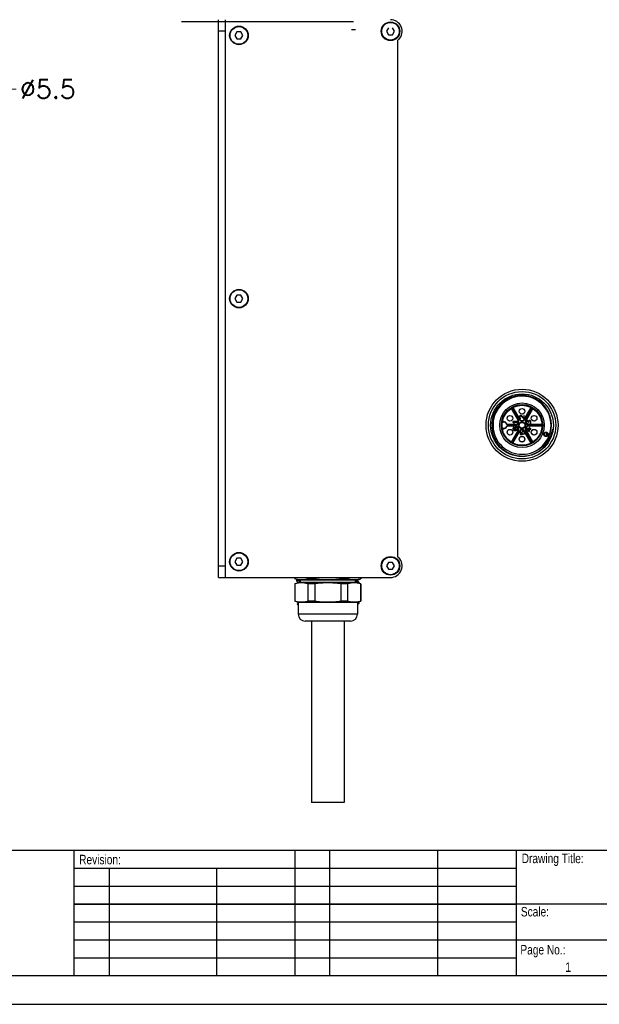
# Model space of a CAD drawing. Header units: millimetres. Extents: x -6552 to -4132, y 482 to 1483.
# Tile 19 of 80: x -6065 to -5815, y 482 to 905. Entities that reach past the tile are written whole.
import ezdxf

# ---------------------------------------------------------------- set-up
doc = ezdxf.new("R2010")
doc.units = ezdxf.units.MM
doc.header["$LTSCALE"] = 16.335
doc.header["$PDMODE"] = 3
doc.header["$PDSIZE"] = 0.3125
doc.layers.get('0').update_dxf_attribs({"linetype": 'CONTINUOUS'})
doc.layers.get('Defpoints').update_dxf_attribs({"linetype": 'CONTINUOUS'})
for name, color, linetype in [('02___PRT_ALL_AXES', 7, 'CONTINUOUS'), ('1', 7, 'CONTINUOUS'), ('AXES', 7, 'CONTINUOUS'), ('图框', 7, 'CONTINUOUS')]:
    doc.layers.add(name, color=color, linetype=linetype)
doc.styles.add('MtXpl_Century_Gothic', font='GOTHIC.TTF')
doc.styles.add('simplex', font='simplex.shx')
doc.dimstyles.new('YanXiu', dxfattribs={"dimtxt": 2.5, "dimasz": 2.2, "dimexe": 0.66, "dimexo": 0.66, "dimgap": 0.66, "dimtad": 0, "dimtoh": 1, "dimdec": 1, "dimdsep": 46, "dimtxsty": 'simplex', "dimcen": 0, "dimclrd": 4, "dimclre": 4, "dimclrt": 42, "dimazin": 2, "dimtfac": 1, "dimtdec": 1, "dimtofl": 0, "dimtmove": 0, "dimatfit": 3, "dimfxl": 1, "dimlwd": 5, "dimlwe": 5, "dimarcsym": 0})

# ---------------------------------------------------------------- blocks, each defined once
blk = doc.blocks.new('*D18')
at = {"color": 4, "lineweight": 5, "transparency": 16777216}
for p, q in [((-6072.55, 875.55), (-6077.51, 879.6)), ((-6066.15, 875.55), (-6072.55, 875.55))]:
    blk.add_line(p, q, dxfattribs=at)
at = {"color": 4, "transparency": 16777216}
blk.add_solid([(-6076.83, 880.43), (-6078.18, 878.78), (-6082.46, 883.66)], dxfattribs=at)
at = {"layer": 'Defpoints', "color": 0, "transparency": 16777216}
for p in [(-6086.72, 887.14), (-6082.46, 883.66)]:
    blk.add_point(p, dxfattribs=at)
at = {"color": 42, "transparency": 16777216, "insert": (-6052.55, 875.55), "char_height": 8, "attachment_point": 5, "style": 'simplex'}
blk.add_mtext('∅5.5', dxfattribs=at)
blk = doc.blocks.new('AAXXX')
at = {"layer": '1'}
for p, q in [((-2222.681, 298.221), (-2142.534, 298.221)), ((-2180.646, 298.221), (-2180.646, 293.66)), ((-2172.633, 298.221), (-2172.633, 293.66)), ((-2171.366, 293.66), (-2171.366, 298.221)), ((-2167.468, 298.221), (-2167.468, 293.66)), ((-2164.619, 298.221), (-2164.619, 293.66)), ((-2180.646, 297.57), (-2164.619, 297.57)), ((-2179.367, 297.57), (-2179.367, 293.66)), ((-2175.481, 297.57), (-2175.481, 293.66)), ((-2180.646, 296.918), (-2164.619, 296.918)), ((-2142.534, 296.266), (-2180.646, 296.266)), ((-2180.646, 296.266), (-2164.619, 296.266)), ((-2180.646, 295.615), (-2164.619, 295.615)), ((-2180.646, 294.963), (-2148.062, 294.963)), ((-2180.646, 294.311), (-2164.619, 294.311)), ((-2142.534, 293.66), (-2222.681, 293.66)), ((-2223.646, 292.634), (-2141.569, 292.634))]:
    blk.add_line(p, q, dxfattribs=at)
at = {"layer": '图框', "style": 'MtXpl_Century_Gothic', "width": 0.8}
for s, height, p in [('Revision:', 0.3436, (-2180.453, 297.704)), ('Drawing Title:', 0.34361, (-2164.42, 297.746)), ('Scale:', 0.3436, (-2164.45, 295.816)), ('Page No.:', 0.3436, (-2164.467, 294.439)), ('1', 0.344, (-2162.837, 293.809))]:
    blk.add_text(s, height=height, dxfattribs=at).set_placement(p)

msp = doc.modelspace()

# ---------------------------------------------------------------- linework, layer by layer
at = {"color": 7, "linetype": 'Continuous'}
for p, q in [((-5920.98, 904.51), (-5994.98, 904.51)), ((-5979.05, 665.4), (-5979.05, 905.4)), ((-5976.05, 665.4), (-5976.05, 905.4)), ((-5976.05, 900.4), (-5979.05, 900.4)), ((-5971.15, 900.13), (-5972.01, 898.63)), ((-5972.01, 898.63), (-5971.15, 897.13)), ((-5969.41, 900.13), (-5971.15, 900.13)), ((-5968.55, 898.63), (-5969.41, 900.13)), ((-5969.41, 897.13), (-5968.55, 898.63)), ((-5920.12, 901.01), (-5921.85, 901.01)), ((-5905.91, 901.9), (-5906.78, 900.4)), ((-5906.78, 900.4), (-5905.91, 898.9)), ((-5905.91, 898.9), (-5904.18, 898.9)), ((-5903.31, 900.4), (-5904.18, 901.9)), ((-5904.18, 898.9), (-5903.31, 900.4)), ((-5971.15, 897.13), (-5969.41, 897.13)), ((-5902.05, 896.42), (-5902.05, 674.38)), ((-5901.51, 896.86), (-5901.83, 896.55)), ((-5971.15, 786.9), (-5972.01, 785.4)), ((-5972.01, 785.4), (-5971.15, 783.9)), ((-5969.41, 786.9), (-5971.15, 786.9)), ((-5971.15, 783.9), (-5969.41, 783.9)), ((-5968.55, 785.4), (-5969.41, 786.9)), ((-5969.41, 783.9), (-5968.55, 785.4)), ((-5853.12, 738.11), (-5850.16, 732.98)), ((-5852.95, 738.21), (-5849.99, 733.08)), ((-5849.55, 733.33), (-5852.52, 738.46)), ((-5852.34, 738.56), (-5849.38, 733.43)), ((-5847.49, 733.43), (-5844.53, 738.56)), ((-5844.35, 738.46), (-5847.32, 733.33)), ((-5846.89, 733.08), (-5843.92, 738.21)), ((-5843.75, 738.11), (-5846.71, 732.98)), ((-5849.99, 733.08), (-5850.16, 732.98)), ((-5849.38, 733.43), (-5849.55, 733.33)), ((-5849.47, 734.77), (-5849.51, 734.52)), ((-5849.51, 734.52), (-5849.51, 734.35)), ((-5849.51, 734.35), (-5849.47, 734.06)), ((-5849.38, 734.93), (-5849.47, 734.77)), ((-5849.47, 734.06), (-5849.38, 733.89)), ((-5849.21, 735.1), (-5849.38, 734.93)), ((-5849.38, 733.89), (-5849.21, 733.72)), ((-5849.3, 734.47), (-5849.25, 734.68)), ((-5849.3, 734.31), (-5849.3, 734.47)), ((-5849.25, 734.1), (-5849.3, 734.31)), ((-5849.25, 734.68), (-5849.17, 734.81)), ((-5849.17, 733.97), (-5849.25, 734.1)), ((-5849.04, 735.14), (-5849.21, 735.1)), ((-5849.21, 733.72), (-5849.04, 733.68)), ((-5849.17, 734.81), (-5849.04, 734.89)), ((-5849.04, 733.89), (-5849.17, 733.97)), ((-5848.96, 735.14), (-5849.04, 735.14)), ((-5849.04, 734.89), (-5848.96, 734.89)), ((-5849.04, 733.68), (-5849.04, 733.89)), ((-5848.79, 735.1), (-5848.96, 735.14)), ((-5848.96, 734.89), (-5848.79, 734.81)), ((-5848.8, 732.78), (-5848.75, 732.97)), ((-5848.66, 735.02), (-5848.79, 735.1)), ((-5848.79, 734.81), (-5847.72, 733.64)), ((-5847.72, 733.97), (-5848.66, 735.02)), ((-5848.08, 732.78), (-5848.12, 732.97)), ((-5847.72, 735.14), (-5847.72, 733.97)), ((-5847.51, 735.14), (-5847.72, 735.14)), ((-5847.72, 733.64), (-5847.51, 733.64)), ((-5847.51, 733.64), (-5847.51, 735.14)), ((-5847.32, 733.33), (-5847.49, 733.43)), ((-5846.71, 732.98), (-5846.89, 733.08)), ((-5845.22, 732.95), (-5845.39, 732.9)), ((-5845.05, 732.95), (-5845.22, 732.95)), ((-5844.92, 732.9), (-5845.05, 732.95)), ((-5856.33, 732.24), (-5856.31, 732.44)), ((-5856.31, 729.35), (-5856.33, 729.55)), ((-5855.06, 731.61), (-5855.24, 731.52)), ((-5855.24, 730.27), (-5855.06, 730.17)), ((-5854.62, 731.14), (-5854.62, 731.34)), ((-5854.62, 731.34), (-5851.11, 731.34)), ((-5854.62, 731.14), (-5851.11, 731.14)), ((-5854.62, 730.44), (-5854.62, 730.64)), ((-5851.11, 730.64), (-5854.62, 730.64)), ((-5851.11, 730.44), (-5854.62, 730.44)), ((-5850.16, 728.81), (-5853.12, 723.68)), ((-5849.99, 728.71), (-5852.95, 723.57)), ((-5852.35, 732.45), (-5852.35, 732.2)), ((-5850.35, 732.45), (-5852.35, 732.45)), ((-5852.35, 732.2), (-5852.05, 731.95)), ((-5852.31, 729.69), (-5852.35, 729.48)), ((-5852.35, 729.48), (-5852.35, 729.32)), ((-5852.35, 729.32), (-5852.31, 729.11)), ((-5852.18, 729.9), (-5852.31, 729.69)), ((-5852.31, 729.11), (-5852.18, 728.9)), ((-5852.01, 730.02), (-5852.18, 729.9)), ((-5852.18, 728.9), (-5852.01, 728.77)), ((-5852.14, 729.52), (-5852.09, 729.65)), ((-5852.14, 729.27), (-5852.14, 729.52)), ((-5852.09, 729.15), (-5852.14, 729.27)), ((-5852.09, 729.65), (-5852.01, 729.77)), ((-5852.01, 729.02), (-5852.09, 729.15)), ((-5852.05, 731.95), (-5851.71, 731.95)), ((-5851.71, 731.95), (-5852.01, 732.2)), ((-5852.01, 732.2), (-5850.35, 732.2)), ((-5851.88, 730.07), (-5852.01, 730.02)), ((-5852.01, 729.77), (-5851.88, 729.86)), ((-5851.88, 728.94), (-5852.01, 729.02)), ((-5852.01, 728.77), (-5851.79, 728.69)), ((-5851.88, 729.86), (-5851.88, 730.07)), ((-5851.75, 728.9), (-5851.88, 728.94)), ((-5851.5, 728.86), (-5851.75, 728.9)), ((-5851.58, 729.73), (-5851.62, 729.52)), ((-5851.62, 729.52), (-5851.62, 729.32)), ((-5851.62, 729.32), (-5851.58, 729.11)), ((-5851.45, 729.94), (-5851.58, 729.73)), ((-5851.58, 729.11), (-5851.41, 728.86)), ((-5851.41, 728.86), (-5851.5, 728.86)), ((-5851.33, 730.07), (-5851.45, 729.94)), ((-5851.41, 729.57), (-5851.37, 729.69)), ((-5851.41, 729.57), (-5851.41, 729.27)), ((-5851.37, 729.15), (-5851.41, 729.27)), ((-5851.37, 729.69), (-5851.28, 729.82)), ((-5851.28, 729.02), (-5851.37, 729.15)), ((-5851.11, 730.15), (-5851.33, 730.07)), ((-5851.28, 729.82), (-5851.2, 729.9)), ((-5851.2, 728.94), (-5851.28, 729.02)), ((-5851.2, 729.9), (-5851.07, 729.94)), ((-5851.07, 728.9), (-5851.2, 728.94)), ((-5851.11, 731.34), (-5851.11, 731.14)), ((-5851.11, 730.64), (-5851.11, 730.44)), ((-5850.9, 730.15), (-5851.11, 730.15)), ((-5850.94, 729.94), (-5851.07, 729.94)), ((-5851.07, 728.9), (-5850.94, 728.9)), ((-5850.94, 729.94), (-5850.82, 729.9)), ((-5850.82, 728.94), (-5850.94, 728.9)), ((-5850.69, 730.07), (-5850.9, 730.15)), ((-5850.9, 728.69), (-5850.69, 728.77)), ((-5850.82, 729.9), (-5850.69, 729.82)), ((-5850.69, 729.02), (-5850.82, 728.94)), ((-5850.52, 729.94), (-5850.69, 730.07)), ((-5850.69, 729.82), (-5850.6, 729.69)), ((-5850.6, 729.15), (-5850.69, 729.02)), ((-5850.69, 728.77), (-5850.52, 728.9)), ((-5850.6, 729.69), (-5850.56, 729.57)), ((-5850.56, 729.27), (-5850.6, 729.15)), ((-5850.56, 729.27), (-5850.56, 729.57)), ((-5850.39, 729.73), (-5850.52, 729.94)), ((-5850.52, 728.9), (-5850.39, 729.11)), ((-5850.25, 731.52), (-5850.4, 731.66)), ((-5850.4, 730.13), (-5850.25, 730.26)), ((-5850.35, 729.52), (-5850.39, 729.73)), ((-5850.39, 729.11), (-5850.35, 729.32)), ((-5850.35, 732.2), (-5850.35, 732.45)), ((-5850.35, 729.32), (-5850.35, 729.52)), ((-5850.16, 728.81), (-5849.99, 728.71)), ((-5849.89, 732.15), (-5850.08, 732.21)), ((-5850.08, 729.58), (-5849.89, 729.64)), ((-5848.8, 729.01), (-5848.75, 728.81)), ((-5848.08, 729.01), (-5848.12, 728.81)), ((-5846.98, 732.15), (-5846.79, 732.21)), ((-5846.98, 729.64), (-5846.79, 729.58)), ((-5846.89, 728.71), (-5846.71, 728.81)), ((-5843.92, 723.57), (-5846.89, 728.71)), ((-5846.71, 728.81), (-5843.75, 723.68)), ((-5846.62, 731.52), (-5846.47, 731.66)), ((-5846.62, 730.26), (-5846.47, 730.13)), ((-5846.54, 732.53), (-5846.58, 732.24)), ((-5846.58, 732.24), (-5846.58, 732.15)), ((-5846.58, 732.15), (-5846.54, 731.86)), ((-5845.43, 729.48), (-5846.58, 729.48)), ((-5846.58, 729.48), (-5846.58, 729.23)), ((-5846.58, 729.23), (-5845.43, 728.23)), ((-5846.45, 732.7), (-5846.54, 732.53)), ((-5846.54, 731.86), (-5846.45, 731.7)), ((-5846.28, 732.86), (-5846.45, 732.7)), ((-5846.45, 731.7), (-5846.28, 731.53)), ((-5846.37, 732.28), (-5846.32, 732.49)), ((-5846.37, 732.11), (-5846.37, 732.28)), ((-5846.32, 731.9), (-5846.37, 732.11)), ((-5846.32, 732.49), (-5846.24, 732.61)), ((-5846.24, 731.78), (-5846.32, 731.9)), ((-5846.11, 732.9), (-5846.28, 732.86)), ((-5846.28, 731.53), (-5846.11, 731.49)), ((-5846.24, 732.61), (-5846.11, 732.7)), ((-5846.11, 731.7), (-5846.24, 731.78)), ((-5845.43, 729.23), (-5846.24, 729.23)), ((-5845.43, 728.52), (-5846.24, 729.23)), ((-5846.03, 732.9), (-5846.11, 732.9)), ((-5846.11, 732.7), (-5846.03, 732.7)), ((-5846.11, 731.49), (-5846.11, 731.7)), ((-5845.86, 732.86), (-5846.03, 732.9)), ((-5846.03, 732.7), (-5845.86, 732.61)), ((-5845.73, 732.78), (-5845.86, 732.86)), ((-5845.86, 732.61), (-5845.77, 732.53)), ((-5845.77, 732.53), (-5845.69, 732.28)), ((-5845.77, 731.34), (-5839.85, 731.34)), ((-5845.77, 731.14), (-5845.77, 731.34)), ((-5845.77, 731.14), (-5839.84, 731.14)), ((-5839.84, 730.64), (-5845.77, 730.64)), ((-5845.77, 730.44), (-5845.77, 730.64)), ((-5839.85, 730.44), (-5845.77, 730.44)), ((-5845.6, 732.61), (-5845.73, 732.78)), ((-5845.69, 732.28), (-5845.69, 732.11)), ((-5845.69, 732.11), (-5845.51, 732.11)), ((-5845.51, 732.82), (-5845.6, 732.61)), ((-5845.39, 732.9), (-5845.51, 732.82)), ((-5845.51, 732.28), (-5845.47, 732.53)), ((-5845.51, 732.11), (-5845.51, 732.28)), ((-5845.47, 732.53), (-5845.39, 732.65)), ((-5845.17, 729.9), (-5845.43, 729.9)), ((-5845.43, 729.9), (-5845.43, 729.48)), ((-5845.43, 728.52), (-5845.43, 729.23)), ((-5845.39, 732.65), (-5845.22, 732.74)), ((-5845.22, 732.74), (-5845.05, 732.74)), ((-5845.17, 729.48), (-5845.17, 729.9)), ((-5844.58, 729.48), (-5845.17, 729.48)), ((-5845.17, 729.23), (-5844.58, 729.23)), ((-5845.17, 728.23), (-5845.17, 729.23)), ((-5845.05, 732.74), (-5844.96, 732.7)), ((-5844.96, 731.7), (-5845.05, 731.65)), ((-5845.05, 731.65), (-5845.05, 731.45)), ((-5845.05, 731.45), (-5844.92, 731.49)), ((-5844.96, 732.7), (-5844.88, 732.61)), ((-5844.88, 731.78), (-5844.96, 731.7)), ((-5844.79, 732.82), (-5844.92, 732.9)), ((-5844.92, 731.49), (-5844.79, 731.57)), ((-5844.88, 732.61), (-5844.83, 732.53)), ((-5844.83, 731.86), (-5844.88, 731.78)), ((-5844.83, 732.53), (-5844.79, 732.32)), ((-5844.79, 732.07), (-5844.83, 731.86)), ((-5844.71, 732.7), (-5844.79, 732.82)), ((-5844.79, 732.32), (-5844.79, 732.07)), ((-5844.79, 731.57), (-5844.71, 731.7)), ((-5844.62, 732.53), (-5844.71, 732.7)), ((-5844.71, 731.7), (-5844.62, 731.86)), ((-5844.58, 732.36), (-5844.62, 732.53)), ((-5844.62, 731.86), (-5844.58, 732.03)), ((-5844.58, 732.03), (-5844.58, 732.36)), ((-5844.58, 729.23), (-5844.58, 729.48)), ((-5852.52, 723.32), (-5849.55, 728.46)), ((-5852.34, 723.23), (-5849.38, 728.36)), ((-5851.79, 728.69), (-5851.5, 728.65)), ((-5851.5, 728.65), (-5851.2, 728.65)), ((-5851.2, 728.65), (-5850.9, 728.69)), ((-5849.55, 728.46), (-5849.38, 728.36)), ((-5849.1, 728.31), (-5849.31, 728.31)), ((-5849.31, 728.31), (-5849.31, 726.9)), ((-5849.31, 726.9), (-5848.22, 726.9)), ((-5849.1, 727.11), (-5849.1, 728.31)), ((-5848.43, 727.11), (-5849.1, 727.11)), ((-5848.55, 727.98), (-5848.6, 727.77)), ((-5848.6, 727.77), (-5848.6, 727.52)), ((-5848.6, 727.52), (-5848.55, 727.32)), ((-5848.43, 728.18), (-5848.55, 727.98)), ((-5848.55, 727.32), (-5848.43, 727.11)), ((-5848.26, 728.31), (-5848.43, 728.18)), ((-5848.39, 727.77), (-5848.34, 727.93)), ((-5848.39, 727.52), (-5848.39, 727.77)), ((-5848.34, 727.36), (-5848.39, 727.52)), ((-5848.34, 727.93), (-5848.26, 728.06)), ((-5848.22, 727.19), (-5848.34, 727.36)), ((-5848.05, 728.39), (-5848.26, 728.31)), ((-5848.26, 728.06), (-5848.13, 728.14)), ((-5848.22, 726.9), (-5848.22, 727.19)), ((-5848.13, 728.14), (-5848.01, 728.18)), ((-5847.88, 728.39), (-5848.05, 728.39)), ((-5848.01, 728.18), (-5847.92, 728.18)), ((-5847.92, 728.18), (-5847.8, 728.14)), ((-5847.67, 728.31), (-5847.88, 728.39)), ((-5847.67, 727.23), (-5847.84, 727.15)), ((-5847.84, 727.15), (-5847.84, 726.9)), ((-5847.84, 726.9), (-5847.67, 726.99)), ((-5847.8, 728.14), (-5847.67, 728.06)), ((-5847.5, 728.18), (-5847.67, 728.31)), ((-5847.67, 728.06), (-5847.58, 727.93)), ((-5847.58, 727.36), (-5847.67, 727.23)), ((-5847.67, 726.99), (-5847.5, 727.11)), ((-5847.58, 727.93), (-5847.54, 727.77)), ((-5847.54, 727.52), (-5847.58, 727.36)), ((-5847.54, 727.77), (-5847.54, 727.52)), ((-5847.37, 727.98), (-5847.5, 728.18)), ((-5847.5, 727.11), (-5847.37, 727.32)), ((-5847.49, 728.36), (-5847.32, 728.46)), ((-5844.53, 723.23), (-5847.49, 728.36)), ((-5847.33, 727.77), (-5847.37, 727.98)), ((-5847.37, 727.32), (-5847.33, 727.52)), ((-5847.33, 727.52), (-5847.33, 727.77)), ((-5847.32, 728.46), (-5844.35, 723.32)), ((-5845.43, 728.23), (-5845.17, 728.23)), ((-5971.15, 673.67), (-5972.01, 672.17)), ((-5969.41, 673.67), (-5971.15, 673.67)), ((-5968.55, 672.17), (-5969.41, 673.67)), ((-5901.83, 674.25), (-5901.51, 673.93)), ((-5979.05, 670.4), (-5976.05, 670.4)), ((-5972.01, 672.17), (-5971.15, 670.67)), ((-5971.15, 670.67), (-5969.41, 670.67)), ((-5969.41, 670.67), (-5968.55, 672.17)), ((-5905.91, 671.9), (-5906.78, 670.4)), ((-5906.78, 670.4), (-5905.91, 668.9)), ((-5904.18, 671.9), (-5905.91, 671.9)), ((-5903.31, 670.4), (-5904.18, 671.9)), ((-5904.18, 668.9), (-5903.31, 670.4)), ((-5979.05, 665.4), (-5905.05, 665.4)), ((-5946.3, 665.4), (-5946.3, 664.75)), ((-5946.2, 665.4), (-5946.2, 664.75)), ((-5940.59, 665.4), (-5940.59, 664.75)), ((-5937.66, 665.4), (-5937.66, 664.75)), ((-5926.44, 665.4), (-5926.44, 664.75)), ((-5923.51, 665.4), (-5923.51, 664.75)), ((-5917.9, 665.4), (-5917.9, 664.75)), ((-5917.8, 665.4), (-5917.8, 664.75)), ((-5905.91, 668.9), (-5904.18, 668.9)), ((-5946.2, 664.75), (-5946.3, 664.75)), ((-5944.82, 664.2), (-5946.3, 664.75)), ((-5946.3, 662.65), (-5944.82, 663.2)), ((-5946.2, 662.65), (-5946.3, 662.65)), ((-5946.3, 662.65), (-5946.3, 655.15)), ((-5946.2, 662.65), (-5946.2, 655.15)), ((-5945.45, 664.19), (-5945.45, 664.01)), ((-5945.45, 664.19), (-5945.44, 664.19)), ((-5945.45, 664.01), (-5945.44, 664.01)), ((-5945.25, 664.36), (-5945.44, 664.19)), ((-5945.44, 664.01), (-5944.74, 663.39)), ((-5944.74, 663.3), (-5944.89, 663.17)), ((-5919.27, 664.2), (-5944.82, 664.2)), ((-5919.27, 663.2), (-5944.82, 663.2)), ((-5944.75, 663.4), (-5944.75, 663.3)), ((-5943.9, 664.2), (-5943.9, 663.2)), ((-5937.66, 664.75), (-5940.59, 664.75)), ((-5937.66, 662.65), (-5940.59, 662.65)), ((-5940.59, 662.65), (-5940.59, 655.15)), ((-5937.66, 662.65), (-5937.66, 655.15)), ((-5923.51, 664.75), (-5926.44, 664.75)), ((-5923.51, 662.65), (-5926.44, 662.65)), ((-5926.44, 662.65), (-5926.44, 655.15)), ((-5923.51, 662.65), (-5923.51, 655.15)), ((-5920.2, 664.2), (-5920.2, 663.2)), ((-5919.35, 664.14), (-5919.29, 664.2)), ((-5919.35, 664.15), (-5919.35, 664.05)), ((-5918.65, 663.44), (-5919.34, 664.04)), ((-5919.27, 664.2), (-5917.8, 664.75)), ((-5917.8, 662.65), (-5919.27, 663.2)), ((-5918.88, 663.05), (-5918.65, 663.26)), ((-5918.65, 663.44), (-5918.65, 663.44)), ((-5918.65, 663.44), (-5918.65, 663.26)), ((-5918.65, 663.26), (-5918.65, 663.26)), ((-5917.8, 664.75), (-5917.9, 664.75)), ((-5917.8, 662.65), (-5917.9, 662.65)), ((-5917.9, 662.65), (-5917.9, 655.15)), ((-5917.8, 662.65), (-5917.8, 655.15)), ((-5946.2, 655.15), (-5946.3, 655.15)), ((-5944.82, 654.6), (-5946.3, 655.15)), ((-5944.8, 654.26), (-5945.23, 653.88)), ((-5944.8, 653.45), (-5945.23, 653.88)), ((-5945.23, 653.88), (-5945.23, 653.88)), ((-5945.09, 654.7), (-5944.8, 654.44)), ((-5945.03, 653.9), (-5944.8, 654.11)), ((-5919.27, 654.6), (-5944.82, 654.6)), ((-5937.66, 655.15), (-5940.59, 655.15)), ((-5923.51, 655.15), (-5926.44, 655.15)), ((-5919.3, 653.69), (-5918.65, 654.26)), ((-5919.27, 653.48), (-5919.3, 653.51)), ((-5919.3, 653.45), (-5919.27, 653.48)), ((-5919.27, 654.6), (-5917.8, 655.15)), ((-5919.27, 653.48), (-5919.27, 653.48)), ((-5918.65, 654.44), (-5918.96, 654.71)), ((-5918.65, 654.44), (-5918.65, 654.44)), ((-5918.65, 654.44), (-5918.65, 654.26)), ((-5918.65, 654.26), (-5918.65, 654.26)), ((-5917.8, 655.15), (-5917.9, 655.15)), ((-5919.3, 649.6), (-5944.8, 649.6)), ((-5922.3, 646.6), (-5941.8, 646.6))]:
    msp.add_line(p, q, dxfattribs=at)
for centre, radius in [((-5970.28, 898.63), 4), ((-5905.05, 900.4), 4), ((-5970.28, 785.4), 4), ((-5848.44, 730.89), 15.5), ((-5848.44, 730.89), 14.5), ((-5848.44, 730.89), 13.5), ((-5848.44, 730.89), 9.6), ((-5848.44, 730.89), 8.9), ((-5848.44, 730.89), 8.6), ((-5848.44, 736.89), 1.22), ((-5848.44, 736.89), 1.2), ((-5853.63, 733.89), 1.22), ((-5853.63, 733.89), 1.2), ((-5843.24, 733.89), 1.22), ((-5843.24, 733.89), 1.2), ((-5853.63, 727.89), 1.22), ((-5853.63, 727.89), 1.2), ((-5848.44, 730.89), 1.45), ((-5848.44, 730.89), 1.25), ((-5843.24, 727.89), 1.22), ((-5843.24, 727.89), 1.2), ((-5848.44, 724.89), 1.22), ((-5848.44, 724.89), 1.2), ((-5838.14, 726.99), 1), ((-5838.14, 726.99), 0.8), ((-5970.28, 672.17), 4), ((-5905.05, 670.4), 4)]:
    msp.add_circle(centre, radius, dxfattribs=at)
for centre, radius, start, end in [((-5905.05, 900.4), 5, 315, 90), ((-5902.18, 896.9), 0.5, 285.788, 315), ((-5848.44, 730.89), 12.5, 315.2543, 309.6217), ((-5850.98, 732.5), 0.95, 341.91, 30), ((-5850.98, 732.5), 1.15, 341.91, 30), ((-5848.56, 733.9), 1.15, 210, 258.09), ((-5848.56, 733.9), 0.95, 210, 258.09), ((-5848.44, 734.48), 1.54, 258.09, 281.91), ((-5848.31, 733.9), 0.95, 281.91, 330), ((-5848.31, 733.9), 1.15, 281.91, 330), ((-5845.89, 732.5), 1.15, 150, 198.09), ((-5845.89, 732.5), 0.95, 150, 198.09), ((-5856.27, 732.94), 0.7, 211.5089, 265.4666), ((-5856.27, 728.85), 0.7, 94.5334, 148.4911), ((-5856.27, 732.94), 0.5, 189.3558, 265.4679), ((-5856.27, 728.85), 0.5, 94.5334, 170.6442), ((-5856.44, 730.89), 1.35, 27.6077, 85.4666), ((-5856.44, 730.89), 1.35, 274.5334, 332.3923), ((-5856.44, 730.89), 1.55, 27.6077, 85.4662), ((-5856.44, 730.89), 1.55, 274.5334, 332.3923), ((-5854.62, 731.84), 0.7, 207.6077, 270), ((-5854.62, 729.94), 0.7, 90, 152.3923), ((-5854.62, 731.84), 0.5, 207.6077, 270), ((-5854.62, 729.94), 0.5, 90, 152.3923), ((-5851.11, 732.29), 0.95, 270, 318.09), ((-5851.11, 732.29), 1.15, 270, 318.09), ((-5851.11, 729.49), 1.15, 41.91, 90), ((-5851.11, 729.49), 0.95, 41.91, 90), ((-5851.54, 732.69), 1.54, 318.09, 341.91), ((-5851.54, 729.1), 1.54, 18.09, 41.91), ((-5851.54, 732.69), 1.74, 318.09, 341.91), ((-5851.54, 729.1), 1.74, 18.09, 41.91), ((-5850.98, 729.28), 0.95, 330, 18.09), ((-5850.98, 729.28), 1.15, 330, 18.09), ((-5848.56, 727.88), 1.15, 101.91, 150), ((-5848.56, 727.88), 0.95, 101.91, 150), ((-5848.44, 734.48), 1.74, 258.09, 281.91), ((-5848.44, 727.3), 1.74, 78.09, 101.91), ((-5848.44, 727.3), 1.54, 78.09, 101.91), ((-5848.31, 727.88), 0.95, 30, 78.09), ((-5848.31, 727.88), 1.15, 30, 78.09), ((-5845.89, 729.28), 1.15, 161.91, 210), ((-5845.33, 732.69), 1.74, 198.09, 221.91), ((-5845.33, 729.1), 1.74, 138.09, 161.91), ((-5845.89, 729.28), 0.95, 161.91, 210), ((-5845.33, 732.69), 1.54, 198.09, 221.91), ((-5845.33, 729.1), 1.54, 138.09, 161.91), ((-5845.77, 732.29), 1.15, 221.91, 270), ((-5845.77, 729.49), 1.15, 90, 138.09), ((-5845.77, 732.29), 0.95, 221.91, 270), ((-5845.77, 729.49), 0.95, 90, 138.09), ((-5848.44, 730.89), 13.35, 304.8204, 352.8), ((-5848.29, 731.81), 13.35, 340.2803, 348.8183), ((-5848.44, 730.89), 13.35, 344.2506, 352.8165), ((-5848.44, 730.89), 10.5, 336.0718, 342.4453), ((-5848.44, 730.89), 11.3, 335.4241, 343.0985), ((-5847.62, 731.33), 12.51, 295.7734, 305.3572), ((-5848.42, 730.88), 13.33, 324.3759, 328.8204), ((-5848.3, 730.94), 13.31, 269.4286, 292.895), ((-5848.29, 730.9), 13.27, 292.8985, 296.2293), ((-5848.31, 730.95), 13.32, 296.232, 298.9398), ((-5848.44, 730.89), 13.35, 298.785, 300.5645), ((-5848.34, 730.99), 13.38, 298.9389, 300.6162), ((-5848.43, 730.88), 13.34, 300.5645, 301.5937), ((-5848.35, 731.01), 13.4, 300.6162, 304.2286), ((-5848.41, 730.85), 13.3, 301.5923, 304.8223), ((-5905.05, 670.4), 5, 270, 45), ((-5902.18, 673.9), 0.5, 45, 74.212), ((-5941.8, 649.6), 3, 180, 270), ((-5922.3, 649.6), 3, 270, 0)]:
    msp.add_arc(centre, radius, start, end, dxfattribs=at)
for points, knots in [([(-5848.44, 743.73), (-5849.46, 743.74), (-5851.53, 743.51), (-5854.45, 742.45), (-5857.04, 740.72), (-5859.14, 738.43), (-5860.64, 735.71), (-5861.47, 732.71), (-5861.56, 729.6), (-5861.13, 727.57), (-5860.81, 726.59)], [0, 0, 0, 0, 0.125001, 0.249992, 0.374991, 0.49999, 0.624991, 0.749992, 0.874996, 1, 1, 1, 1]), ([(-5840.47, 721.26), (-5839.97, 721.67), (-5839.02, 722.56), (-5837.83, 724.1), (-5836.89, 725.8), (-5836.23, 727.63), (-5835.85, 729.54), (-5835.77, 731.49), (-5835.99, 733.42), (-5836.5, 735.3), (-5837.3, 737.08), (-5838.35, 738.71), (-5839.64, 740.17), (-5841.14, 741.41), (-5842.81, 742.41), (-5844.61, 743.15), (-5846.5, 743.61), (-5847.79, 743.72), (-5848.44, 743.73)], [0, 0, 0, 0, 0.062492, 0.125002, 0.187496, 0.249997, 0.312496, 0.374996, 0.437496, 0.499996, 0.562496, 0.624996, 0.687496, 0.749997, 0.812498, 0.874994, 0.937506, 1, 1, 1, 1]), ([(-5860.81, 726.59), (-5860.59, 725.95), (-5860.06, 724.7), (-5858.98, 722.96), (-5857.64, 721.42), (-5856.09, 720.09), (-5854.34, 719.03), (-5852.46, 718.24), (-5850.47, 717.75), (-5849.11, 717.63), (-5848.44, 717.63)], [0, 0, 0, 0, 0.124998, 0.249998, 0.374998, 0.499997, 0.625, 0.749992, 0.87501, 1, 1, 1, 1]), ([(-5840.39, 721.13), (-5839.85, 721.51), (-5838.84, 722.35), (-5837.54, 723.83), (-5836.48, 725.49), (-5835.94, 726.69), (-5835.72, 727.3)], [0, 0, 0, 0, 0.249993, 0.49996, 0.749951, 1, 1, 1, 1]), ([(-5940.59, 664.75), (-5940.82, 664.68), (-5941.28, 664.56), (-5941.98, 664.42), (-5942.69, 664.34), (-5943.39, 664.31), (-5944.1, 664.34), (-5944.8, 664.42), (-5945.5, 664.56), (-5945.97, 664.68), (-5946.2, 664.75)], [0, 0, 0, 0, 0.126686, 0.252006, 0.376286, 0.5, 0.623714, 0.747994, 0.873314, 1, 1, 1, 1]), ([(-5940.59, 662.65), (-5940.82, 662.72), (-5941.28, 662.84), (-5941.98, 662.98), (-5942.69, 663.06), (-5943.39, 663.09), (-5944.1, 663.06), (-5944.8, 662.98), (-5945.5, 662.84), (-5945.97, 662.72), (-5946.2, 662.65)], [0, 0, 0, 0, 0.126686, 0.252006, 0.376286, 0.5, 0.623714, 0.747994, 0.873314, 1, 1, 1, 1]), ([(-5943.9, 664.13), (-5944.02, 664.12), (-5944.24, 664.11), (-5944.55, 664.1), (-5944.82, 664.09), (-5945.04, 664.07), (-5945.19, 664.06), (-5945.29, 664.05), (-5945.34, 664.04), (-5945.39, 664.03), (-5945.42, 664.03), (-5945.44, 664.02), (-5945.45, 664.01), (-5945.45, 664.01)], [0, 0, 0, 0, 0.229661, 0.430493, 0.601775, 0.74286, 0.853305, 0.89692, 0.932749, 0.960801, 0.981123, 0.993885, 1, 1, 1, 1]), ([(-5945.44, 664.19), (-5945.44, 664.19), (-5945.43, 664.2), (-5945.4, 664.21), (-5945.36, 664.21), (-5945.3, 664.22), (-5945.24, 664.23), (-5945.12, 664.24), (-5945.03, 664.25), (-5944.96, 664.25)], [0, 0, 0, 0, 0.034353, 0.093816, 0.179302, 0.291043, 0.429097, 0.593378, 1, 1, 1, 1]), ([(-5943.9, 663.49), (-5943.96, 663.48), (-5944.09, 663.48), (-5944.26, 663.47), (-5944.4, 663.45), (-5944.52, 663.44), (-5944.62, 663.43), (-5944.68, 663.42), (-5944.72, 663.41), (-5944.74, 663.41), (-5944.75, 663.4), (-5944.75, 663.4)], [0, 0, 0, 0, 0.230249, 0.43091, 0.601536, 0.741812, 0.851541, 0.930593, 0.979154, 0.992504, 1, 1, 1, 1]), ([(-5944.75, 663.35), (-5944.75, 663.35), (-5944.74, 663.36), (-5944.74, 663.36), (-5944.73, 663.36)], [0, 0, 0, 0, 0.356505, 1, 1, 1, 1]), ([(-5944.74, 663.3), (-5944.74, 663.31), (-5944.73, 663.31), (-5944.71, 663.32), (-5944.67, 663.33), (-5944.59, 663.34), (-5944.5, 663.35), (-5944.38, 663.36), (-5944.24, 663.37), (-5944.08, 663.38), (-5943.96, 663.38), (-5943.9, 663.39)], [0, 0, 0, 0, 0.011945, 0.030252, 0.087043, 0.171242, 0.282866, 0.421784, 0.587819, 0.780686, 1, 1, 1, 1]), ([(-5944.73, 663.36), (-5944.72, 663.36), (-5944.69, 663.37), (-5944.64, 663.38), (-5944.56, 663.39), (-5944.47, 663.4), (-5944.35, 663.41), (-5944.16, 663.42), (-5944.01, 663.43), (-5943.9, 663.44)], [0, 0, 0, 0, 0.042275, 0.108191, 0.197937, 0.311451, 0.448614, 0.609272, 1, 1, 1, 1]), ([(-5926.44, 664.75), (-5926.9, 664.68), (-5927.83, 664.56), (-5929.23, 664.42), (-5930.64, 664.34), (-5932.05, 664.31), (-5933.45, 664.34), (-5934.86, 664.42), (-5936.26, 664.56), (-5937.19, 664.68), (-5937.66, 664.75)], [0, 0, 0, 0, 0.125001, 0.250002, 0.375001, 0.5, 0.624999, 0.749998, 0.874999, 1, 1, 1, 1]), ([(-5926.44, 662.65), (-5926.9, 662.72), (-5927.83, 662.84), (-5929.23, 662.98), (-5930.64, 663.06), (-5932.05, 663.09), (-5933.45, 663.06), (-5934.86, 662.98), (-5936.26, 662.84), (-5937.19, 662.72), (-5937.66, 662.65)], [0, 0, 0, 0, 0.125001, 0.250002, 0.375001, 0.5, 0.624999, 0.749998, 0.874999, 1, 1, 1, 1]), ([(-5917.9, 664.75), (-5918.13, 664.68), (-5918.59, 664.56), (-5919.29, 664.42), (-5920, 664.34), (-5920.7, 664.31), (-5921.41, 664.34), (-5922.11, 664.42), (-5922.81, 664.56), (-5923.28, 664.68), (-5923.51, 664.75)], [0, 0, 0, 0, 0.126686, 0.252006, 0.376286, 0.5, 0.623714, 0.747994, 0.873314, 1, 1, 1, 1]), ([(-5917.9, 662.65), (-5918.13, 662.72), (-5918.59, 662.84), (-5919.29, 662.98), (-5920, 663.06), (-5920.7, 663.09), (-5921.41, 663.06), (-5922.11, 662.98), (-5922.81, 662.84), (-5923.28, 662.72), (-5923.51, 662.65)], [0, 0, 0, 0, 0.126686, 0.252006, 0.376286, 0.5, 0.623714, 0.747994, 0.873314, 1, 1, 1, 1]), ([(-5919.35, 664.14), (-5919.35, 664.14), (-5919.36, 664.14), (-5919.38, 664.13), (-5919.43, 664.12), (-5919.5, 664.11), (-5919.59, 664.1), (-5919.71, 664.09), (-5919.85, 664.08), (-5920.02, 664.07), (-5920.13, 664.06), (-5920.2, 664.06)], [0, 0, 0, 0, 0.012034, 0.030426, 0.087354, 0.171638, 0.28329, 0.422183, 0.588139, 0.780872, 1, 1, 1, 1]), ([(-5920.2, 664.01), (-5920.1, 664.02), (-5919.93, 664.03), (-5919.71, 664.04), (-5919.54, 664.06), (-5919.45, 664.07), (-5919.41, 664.08)], [0, 0, 0, 0, 0.354647, 0.640247, 0.855584, 1, 1, 1, 1]), ([(-5920.2, 663.96), (-5920.13, 663.96), (-5920.01, 663.97), (-5919.84, 663.98), (-5919.69, 663.99), (-5919.57, 664), (-5919.48, 664.01), (-5919.41, 664.02), (-5919.37, 664.03), (-5919.35, 664.04), (-5919.35, 664.05), (-5919.35, 664.05)], [0, 0, 0, 0, 0.230248, 0.43091, 0.601535, 0.741812, 0.85154, 0.930593, 0.979155, 0.992505, 1, 1, 1, 1]), ([(-5920.19, 663.32), (-5920.07, 663.33), (-5919.85, 663.33), (-5919.54, 663.35), (-5919.27, 663.36), (-5919.06, 663.38), (-5918.9, 663.39), (-5918.8, 663.4), (-5918.75, 663.41), (-5918.71, 663.41), (-5918.67, 663.42), (-5918.66, 663.43), (-5918.65, 663.43), (-5918.65, 663.44)], [0, 0, 0, 0, 0.229661, 0.430493, 0.601775, 0.74286, 0.853304, 0.896919, 0.932749, 0.960801, 0.981123, 0.993885, 1, 1, 1, 1]), ([(-5919.41, 664.08), (-5919.39, 664.08), (-5919.37, 664.08), (-5919.35, 664.09), (-5919.35, 664.1), (-5919.35, 664.1)], [0, 0, 0, 0, 0.704914, 0.896465, 1, 1, 1, 1]), ([(-5918.65, 663.26), (-5918.65, 663.25), (-5918.66, 663.25), (-5918.67, 663.25), (-5918.71, 663.24), (-5918.76, 663.23), (-5918.82, 663.22), (-5918.91, 663.21), (-5919.05, 663.2), (-5919.16, 663.19), (-5919.24, 663.19)], [0, 0, 0, 0, 0.013197, 0.032525, 0.090698, 0.175497, 0.287111, 0.425534, 0.590618, 1, 1, 1, 1]), ([(-5940.59, 655.15), (-5940.82, 655.08), (-5941.28, 654.96), (-5941.98, 654.82), (-5942.69, 654.74), (-5943.39, 654.71), (-5944.1, 654.74), (-5944.8, 654.82), (-5945.5, 654.96), (-5945.97, 655.08), (-5946.2, 655.15)], [0, 0, 0, 0, 0.126686, 0.252006, 0.376286, 0.5, 0.623714, 0.747994, 0.873314, 1, 1, 1, 1]), ([(-5945.23, 653.88), (-5945.23, 653.88), (-5945.22, 653.88), (-5945.21, 653.89), (-5945.19, 653.89), (-5945.17, 653.89), (-5945.14, 653.89), (-5945.09, 653.9), (-5945.06, 653.9), (-5945.03, 653.9)], [0, 0, 0, 0, 0.031619, 0.08932, 0.173884, 0.285403, 0.423807, 0.589011, 1, 1, 1, 1]), ([(-5945.03, 653.9), (-5945.01, 653.9), (-5944.94, 653.91), (-5944.86, 653.91), (-5944.8, 653.91)], [0, 0, 0, 0, 0.214834, 1, 1, 1, 1]), ([(-5926.44, 655.15), (-5926.9, 655.08), (-5927.83, 654.96), (-5929.23, 654.82), (-5930.64, 654.74), (-5932.05, 654.71), (-5933.45, 654.74), (-5934.86, 654.82), (-5936.26, 654.96), (-5937.19, 655.08), (-5937.66, 655.15)], [0, 0, 0, 0, 0.125001, 0.250002, 0.375001, 0.5, 0.624999, 0.749998, 0.874999, 1, 1, 1, 1]), ([(-5917.9, 655.15), (-5918.13, 655.08), (-5918.59, 654.96), (-5919.29, 654.82), (-5920, 654.74), (-5920.7, 654.71), (-5921.41, 654.74), (-5922.11, 654.82), (-5922.81, 654.96), (-5923.28, 655.08), (-5923.51, 655.15)], [0, 0, 0, 0, 0.126686, 0.252006, 0.376286, 0.5, 0.623714, 0.747994, 0.873314, 1, 1, 1, 1]), ([(-5919.3, 654.36), (-5919.25, 654.36), (-5919.15, 654.37), (-5919.02, 654.38), (-5918.91, 654.39), (-5918.82, 654.4), (-5918.75, 654.41), (-5918.69, 654.42), (-5918.66, 654.42), (-5918.65, 654.43), (-5918.65, 654.43), (-5918.65, 654.44)], [0, 0, 0, 0, 0.230363, 0.430846, 0.601197, 0.741175, 0.8506, 0.9295, 0.978248, 0.991908, 1, 1, 1, 1]), ([(-5919.3, 653.47), (-5919.29, 653.47), (-5919.28, 653.47), (-5919.27, 653.48), (-5919.27, 653.48), (-5919.27, 653.48)], [0, 0, 0, 0, 0.673548, 0.878603, 1, 1, 1, 1]), ([(-5918.65, 654.26), (-5918.65, 654.25), (-5918.66, 654.25), (-5918.68, 654.25), (-5918.71, 654.24), (-5918.76, 654.23), (-5918.84, 654.22), (-5918.93, 654.21), (-5919.03, 654.2), (-5919.16, 654.2), (-5919.25, 654.19), (-5919.29, 654.19)], [0, 0, 0, 0, 0.012783, 0.031758, 0.089438, 0.174015, 0.285592, 0.424119, 0.589495, 0.781549, 1, 1, 1, 1])]:
    msp.add_open_spline(points, degree=3, knots=knots, dxfattribs=at)
at = {"layer": '02___PRT_ALL_AXES', "color": 7, "linetype": 'Continuous'}
for p, q in [((-5944.8, 654.6), (-5944.8, 649.6)), ((-5919.3, 654.6), (-5919.3, 649.6)), ((-5939.05, 646.6), (-5939.05, 568.6)), ((-5925.05, 646.6), (-5925.05, 568.6)), ((-5925.05, 568.6), (-5939.05, 568.6))]:
    msp.add_line(p, q, dxfattribs=at)
at = {"layer": 'AXES', "color": 7, "linetype": 'Continuous'}
for centre in [(-5970.28, 898.63), (-5905.05, 900.4), (-5970.28, 785.4), (-5970.28, 672.17), (-5905.05, 670.4)]:
    msp.add_circle(centre, 3.8, dxfattribs=at)

# ---------------------------------------------------------------- block references
at = {"xscale": 11.88, "yscale": 11.88, "zscale": 11.88}
msp.add_blockref('AAXXX', (19864.72, -2994.75), dxfattribs=at)

# ---------------------------------------------------------------- dimensions: what is measured, and where the dimension line sits
dim = msp.add_diameter_dim_2p(p1=(-6086.72, 887.14), p2=(-6082.46, 883.66), dimstyle='YanXiu', override={"dimtxt": 8, "dimasz": 6.4, "dimexe": 1.5992, "dimexo": 1.5992, "dimgap": 1.5992})
dim.commit()
dim.dimension.update_dxf_attribs({"geometry": '*D18', "text_midpoint": (-6052.55, 875.55)})

doc.saveas('drawing.dxf')
